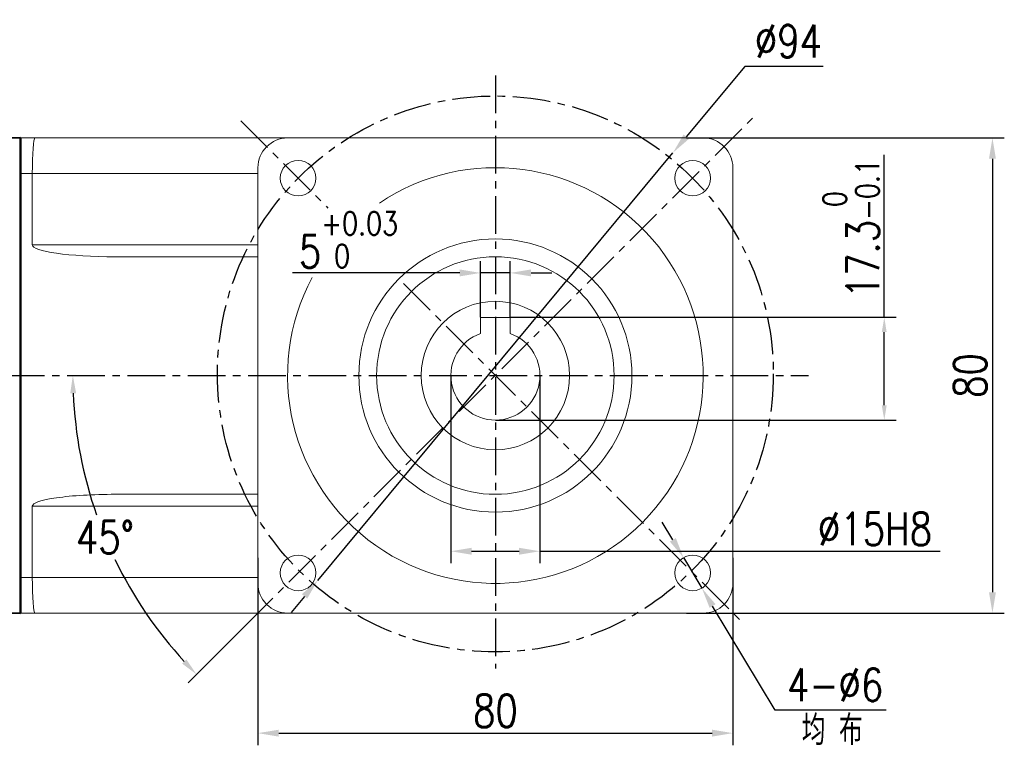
# Model space of a CAD drawing. Header units: inches. Extents: x -753 to 5070, y -3075 to 1581.
# Tile 41 of 178: x 1971 to 2137, y 187 to 310. Entities that reach past the tile are written whole.
import ezdxf

# ---------------------------------------------------------------- set-up
doc = ezdxf.new("R2010")
doc.units = ezdxf.units.IN
doc.header["$LTSCALE"] = 10
doc.header["$MEASUREMENT"] = 0
doc.linetypes.add('CENTER', pattern=[10.16, 6.35, -1.27, 1.27, -1.27])
for name, color, linetype in [('1轮廓实线层', 7, 'Continuous'), ('3中心线层', 1, 'CENTER'), ('6文字层', 3, 'Continuous'), ('7标注层', 4, 'Continuous')]:
    doc.layers.add(name, color=color, linetype=linetype)
doc.layers.add('图层2', color=4, linetype='Continuous', lineweight=40)
doc.styles.add('PC_TEXTSTYLE', font='isocp.shx', dxfattribs={"width": 0.8, "bigfont": 'HZFS.SHX'})
doc.styles.add('TH_GBDIM', font='romans.shx', dxfattribs={"width": 0.8, "bigfont": 'gbcbig.shx'})
doc.dimstyles.new('TH_GBDIM', dxfattribs={"dimtxt": 3.5, "dimasz": 2.5, "dimexe": 2, "dimexo": 0, "dimgap": 1, "dimtad": 1, "dimdec": 4, "dimdsep": 46, "dimtxsty": 'TH_GBDIM', "dimcen": 0.09, "dimclrd": 4, "dimclre": 4, "dimclrt": 3, "dimadec": 0, "dimazin": 0, "dimtfac": 1, "dimtdec": 4, "dimtmove": 0, "dimatfit": 3, "dimfxl": 1, "dimtzin": 0, "dimarcsym": 0})
doc.dimstyles.new('角度标注', dxfattribs={"dimtxt": 3.5, "dimasz": 3, "dimexe": 2, "dimexo": 0, "dimgap": 1, "dimtad": 1, "dimtih": 1, "dimtoh": 1, "dimdsep": 46, "dimtxsty": 'PC_TEXTSTYLE', "dimsah": 1, "dimcen": 0.09, "dimclrd": 4, "dimclrt": 3, "dimadec": 0, "dimazin": 0, "dimtfac": 0.7, "dimtmove": 0, "dimatfit": 0, "dimfxl": 1, "dimtzin": 0, "dimarcsym": 0})

# ---------------------------------------------------------------- blocks, each defined once
blk = doc.blocks.new('*D91')
at = {"layer": '7标注层', "color": 4, "lineweight": -2, "transparency": 16777216}
for p, q in [((2083.48, 289.73), (2137, 289.73)), ((2135, 286.23), (2135, 213.23)), ((2083.48, 209.73), (2137, 209.73))]:
    blk.add_line(p, q, dxfattribs=at)
at = {"layer": '7标注层', "color": 4, "transparency": 16777216}
for points in [[(2134.42, 286.23), (2135.58, 286.23), (2135, 289.73)], [(2134.42, 213.23), (2135.58, 213.23), (2135, 209.73)]]:
    blk.add_solid(points, dxfattribs=at)
at = {"layer": 'Defpoints', "color": 0, "transparency": 16777216}
for p in [(2083.48, 289.73), (2083.48, 209.73), (2135, 209.73)]:
    blk.add_point(p, dxfattribs=at)
at = {"layer": '7标注层', "color": 3, "transparency": 16777216, "insert": (2131.25, 249.73), "char_height": 5.5, "attachment_point": 5, "rotation": 90, "style": 'TH_GBDIM'}
blk.add_mtext('{80}{}{}', dxfattribs=at)
blk = doc.blocks.new('*D92')
at = {"layer": '7标注层', "color": 4, "lineweight": -2, "transparency": 16777216}
for p, q in [((2011.28, 219.02), (2011.28, 187.51)), ((2091.28, 219.02), (2091.28, 187.51)), ((2014.78, 189.51), (2087.78, 189.51))]:
    blk.add_line(p, q, dxfattribs=at)
at = {"layer": '7标注层', "color": 4, "transparency": 16777216}
for points in [[(2014.78, 190.09), (2014.78, 188.93), (2011.28, 189.51)], [(2087.78, 190.09), (2087.78, 188.93), (2091.28, 189.51)]]:
    blk.add_solid(points, dxfattribs=at)
at = {"layer": 'Defpoints', "color": 0, "transparency": 16777216}
for p in [(2011.28, 219.02), (2091.28, 219.02), (2091.28, 189.51)]:
    blk.add_point(p, dxfattribs=at)
at = {"layer": '7标注层', "color": 3, "transparency": 16777216, "insert": (2051.28, 193.26), "char_height": 5.5, "attachment_point": 5, "style": 'TH_GBDIM'}
blk.add_mtext('{80}{}{}', dxfattribs=at)
blk = doc.blocks.new('*D93')
at = {"layer": '7标注层', "color": 4, "lineweight": -2, "transparency": 16777216}
for p, q in [((2093.27, 301.79), (2083.43, 289.94)), ((2106.51, 301.79), (2093.27, 301.79)), ((2021.37, 215.24), (2081.19, 287.25)), ((2019.13, 212.54), (2016.9, 209.85))]:
    blk.add_line(p, q, dxfattribs=at)
at = {"layer": '7标注层', "color": 4, "transparency": 16777216}
for points in [[(2082.98, 290.31), (2083.88, 289.57), (2081.19, 287.25)], [(2018.69, 212.92), (2019.58, 212.17), (2021.37, 215.24)]]:
    blk.add_solid(points, dxfattribs=at)
at = {"layer": 'Defpoints', "color": 0, "transparency": 16777216}
for p in [(2081.19, 287.25), (2021.37, 215.24)]:
    blk.add_point(p, dxfattribs=at)
at = {"layer": '7标注层', "color": 3, "transparency": 16777216, "insert": (2100.64, 306.04), "char_height": 5.5, "attachment_point": 5, "style": 'TH_GBDIM'}
blk.add_mtext('{∅94}{}{}', dxfattribs=at)
blk = doc.blocks.new('*D94')
at = {"layer": '7标注层', "color": 4, "lineweight": -2, "transparency": 16777216}
for p, q in [((2048.78, 259.53), (2048.78, 269.01)), ((2053.78, 259.53), (2053.78, 269.01)), ((2045.28, 267.01), (2017.1, 267.01)), ((2053.78, 267.01), (2048.78, 267.01)), ((2057.28, 267.01), (2060.78, 267.01))]:
    blk.add_line(p, q, dxfattribs=at)
at = {"layer": '7标注层', "color": 4, "transparency": 16777216}
for points in [[(2045.28, 267.59), (2045.28, 266.42), (2048.78, 267.01)], [(2057.28, 267.59), (2057.28, 266.42), (2053.78, 267.01)]]:
    blk.add_solid(points, dxfattribs=at)
at = {"layer": 'Defpoints', "color": 0, "transparency": 16777216}
for p in [(2053.78, 267.01), (2048.78, 259.53), (2053.78, 259.53)]:
    blk.add_point(p, dxfattribs=at)
at = {"layer": '7标注层', "color": 3, "transparency": 16777216, "insert": (2026.54, 272.59), "char_height": 5.5, "attachment_point": 5, "style": 'TH_GBDIM'}
blk.add_mtext('{5}{}{\\H0.7143x;\\S+0.03^  0;}', dxfattribs=at)
blk = doc.blocks.new('*D95')
at = {"layer": '7标注层', "color": 4, "lineweight": -2, "transparency": 16777216}
for p, q in [((2116.78, 259.53), (2116.78, 286.87)), ((2053.78, 259.53), (2118.78, 259.53)), ((2116.78, 244.73), (2116.78, 257.03)), ((2051.28, 242.23), (2118.78, 242.23))]:
    blk.add_line(p, q, dxfattribs=at)
at = {"layer": '7标注层', "color": 4, "transparency": 16777216}
for points in [[(2116.36, 257.03), (2117.19, 257.03), (2116.78, 259.53)], [(2116.36, 244.73), (2117.19, 244.73), (2116.78, 242.23)]]:
    blk.add_solid(points, dxfattribs=at)
at = {"layer": 'Defpoints', "color": 0, "transparency": 16777216}
for p in [(2053.78, 259.53), (2051.28, 242.23), (2116.78, 242.23)]:
    blk.add_point(p, dxfattribs=at)
at = {"layer": '7标注层', "color": 3, "transparency": 16777216, "insert": (2111.19, 274.45), "char_height": 5.5, "attachment_point": 5, "rotation": 90, "style": 'TH_GBDIM'}
blk.add_mtext('17.3{\\H0.7143x;\\S 0^ -0.1;}', dxfattribs=at)
blk = doc.blocks.new('*D96')
at = {"layer": '7标注层', "color": 0, "lineweight": -2, "transparency": 16777216}
blk.add_line((2009.28, 207.73), (1999.54, 197.98), dxfattribs=at)
at = {"layer": '7标注层', "color": 4, "lineweight": -2, "transparency": 16777216}
for start, end in [(182.4152, 199.2685), (205.8089, 222.5848)]:
    blk.add_arc((2051.28, 249.73), 71.17, start, end, dxfattribs=at)
at = {"layer": '7标注层', "color": 4, "transparency": 16777216}
for points in [[(1979.67, 246.72), (1980.67, 246.74), (1980.11, 249.73)], [(1999.24, 201.91), (1998.52, 201.22), (2000.95, 199.4)]]:
    blk.add_solid(points, dxfattribs=at)
at = {"layer": 'Defpoints', "color": 0, "transparency": 16777216}
for p in [(2094.77, 293.21), (1878.25, 249.73), (2104.04, 249.73), (1982.53, 231.31), (2009.28, 207.73)]:
    blk.add_point(p, dxfattribs=at)
at = {"layer": '7标注层', "color": 3, "transparency": 16777216, "insert": (1985.53, 222.49), "char_height": 5.5, "attachment_point": 5, "style": 'TH_GBDIM'}
blk.add_mtext('45°', dxfattribs=at)
blk = doc.blocks.new('*D207')
at = {"layer": '7标注层', "color": 4, "lineweight": -2, "transparency": 16777216}
for p, q in [((2081.17, 222.06), (2079.36, 225.06)), ((2082.97, 219.06), (2086.06, 213.92)), ((2098.42, 193.37), (2087.86, 210.92)), ((2117.1, 193.37), (2098.42, 193.37))]:
    blk.add_line(p, q, dxfattribs=at)
at = {"layer": '7标注层', "color": 4, "transparency": 16777216}
for points in [[(2081.67, 222.36), (2080.67, 221.76), (2082.97, 219.06)], [(2088.36, 211.22), (2087.36, 210.62), (2086.06, 213.92)]]:
    blk.add_solid(points, dxfattribs=at)
at = {"layer": 'Defpoints', "color": 0, "transparency": 16777216}
for p in [(2082.97, 219.06), (2086.06, 213.92)]:
    blk.add_point(p, dxfattribs=at)
at = {"layer": '7标注层', "color": 3, "transparency": 16777216, "insert": (2108.51, 197.62), "char_height": 5.5, "attachment_point": 5, "style": 'TH_GBDIM'}
blk.add_mtext('{4-∅6}{}{}', dxfattribs=at)
blk = doc.blocks.new('*D208')
at = {"layer": '7标注层', "color": 4, "lineweight": -2, "transparency": 16777216}
for p, q in [((2043.78, 249.73), (2043.78, 218.14)), ((2058.78, 249.73), (2058.78, 218.14)), ((2047.28, 220.14), (2055.28, 220.14)), ((2058.78, 220.14), (2126.17, 220.14))]:
    blk.add_line(p, q, dxfattribs=at)
at = {"layer": '7标注层', "color": 4, "transparency": 16777216}
for points in [[(2047.28, 220.72), (2047.28, 219.56), (2043.78, 220.14)], [(2055.28, 220.72), (2055.28, 219.56), (2058.78, 220.14)]]:
    blk.add_solid(points, dxfattribs=at)
at = {"layer": 'Defpoints', "color": 0, "transparency": 16777216}
for p in [(2043.78, 249.73), (2058.78, 249.73), (2058.78, 220.14)]:
    blk.add_point(p, dxfattribs=at)
at = {"layer": '7标注层', "color": 3, "transparency": 16777216, "insert": (2115.22, 223.89), "char_height": 5.5, "attachment_point": 5, "style": 'TH_GBDIM'}
blk.add_mtext('\\A1;%%c15H8', dxfattribs=at)

msp = doc.modelspace()

# ---------------------------------------------------------------- linework, layer by layer
for p, q in [((1971.283, 289.403), (1971.283, 287.402)), ((1971.283, 287.402), (1971.283, 249.726)), ((1971.283, 215.403), (1971.283, 249.08)), ((1971.283, 216.851), (1971.283, 210.849))]:
    msp.add_line(p, q)
at = {"color": 7, "linetype": 'Continuous', "lineweight": 15}
for p, q in [((2048.782, 256.798), (2048.782, 259.527)), ((2048.782, 259.527), (2053.782, 259.527)), ((2053.782, 259.527), (2053.782, 257.851))]:
    msp.add_line(p, q, dxfattribs=at)
for radius in [23, 20, 12.5, 12.5]:
    msp.add_circle((2051.282, 249.727), radius, dxfattribs=at)
for radius, start, end in [(35, 151.84956, 123.93059), (7.5, 109.47122, 70.52878)]:
    msp.add_arc((2051.282, 249.727), radius, start, end, dxfattribs=at)
for points, knots in [([(2048.782, 259.366), (2048.782, 259.103), (2048.782, 258.753), (2048.782, 258.401), (2048.782, 258.313), (2048.782, 257.808), (2048.782, 257.303), (2048.782, 256.798)], [0, 0, 0, 0, 0.7491555, 1, 1, 1, 2.4345731, 2.4345731, 2.4345731, 2.4345731]), ([(2053.782, 256.798), (2053.782, 256.886), (2053.782, 257.238), (2053.782, 257.588), (2053.782, 257.851)], [0, 0, 0, 0, 0.25084452, 1, 1, 1, 1])]:
    msp.add_open_spline(points, degree=3, knots=knots, dxfattribs=at)
at = {"layer": '1轮廓实线层', "color": 7, "linetype": 'Continuous', "lineweight": 15}
for p, q in [((1971.283, 289.726), (1973.715, 289.726)), ((1971.283, 289.726), (1971.283, 283.726)), ((1973.715, 289.726), (2016.283, 289.726)), ((2086.282, 289.726), (2016.283, 289.726)), ((1973.283, 283.726), (1971.283, 283.726)), ((1971.283, 283.726), (1971.283, 215.726)), ((2011.283, 283.726), (1973.283, 283.726)), ((1973.283, 271.727), (1973.283, 283.726)), ((2011.283, 284.726), (2011.283, 214.727)), ((2091.282, 214.727), (2091.282, 284.726)), ((1973.283, 271.727), (2011.283, 271.727)), ((2011.283, 269.727), (1987.245, 269.727)), ((1987.245, 229.727), (2011.283, 229.727)), ((1973.283, 227.727), (1973.283, 215.727)), ((2011.283, 227.727), (1973.283, 227.727)), ((1971.283, 215.727), (1973.283, 215.727)), ((1971.283, 215.726), (1971.283, 209.726)), ((1973.283, 215.727), (2011.283, 215.727)), ((1973.715, 209.727), (1971.283, 209.727)), ((2016.283, 209.727), (1973.715, 209.727)), ((2016.283, 209.727), (2086.282, 209.727))]:
    msp.add_line(p, q, dxfattribs=at)
at = {"layer": '1轮廓实线层'}
for p, q in [((1971.283, 209.726), (1971.283, 289.726)), ((1971.283, 249.726), (1971.283, 282.996)), ((1971.283, 215.726), (1971.283, 209.726)), ((1971.283, 215.726), (1971.283, 209.726))]:
    msp.add_line(p, q, dxfattribs=at)
at = {"layer": '1轮廓实线层', "color": 7}
msp.add_line((1971.283, 209.726), (1971.283, 212.726), dxfattribs=at)
msp.add_line((1971.283, 209.726), (1971.283, 212.726), dxfattribs=at)
at = {"layer": '1轮廓实线层', "color": 7, "linetype": 'Continuous', "lineweight": 15}
for centre in [(2018.049, 282.96), (2084.516, 282.96), (2018.049, 216.493), (2084.516, 216.493)]:
    msp.add_circle(centre, 3, dxfattribs=at)
for centre, start, end in [((2016.283, 284.726), 90, 180), ((2086.282, 284.726), 0, 90), ((2016.283, 214.727), 180, 270), ((2086.282, 214.727), 270, 0)]:
    msp.add_arc(centre, 5, start, end, dxfattribs=at)
for centre, major_axis, ratio, start_param, end_param in [((1973.715, 283.726), (0, -6), 0.0719933, 3.1415927, 4.712389), ((1987.245, 271.727), (-13.962, 0), 0.1432442, 0, 1.5707963), ((1987.245, 227.727), (13.962, 0), 0.1432442, 1.5707963, 3.1415927), ((1973.715, 215.727), (0, -6), 0.0719933, 4.712389, 6.2831853)]:
    msp.add_ellipse(centre, major_axis=major_axis, ratio=ratio, start_param=start_param, end_param=end_param, dxfattribs=at)
at = {"layer": '3中心线层', "ltscale": 0.1}
for p, q in [((2051.282, 300.249), (2051.282, 200.405)), ((2008.419, 292.59), (2023.077, 277.932)), ((2009.282, 207.726), (2094.77, 293.214)), ((2035.794, 265.215), (2092.439, 208.57)), ((1928.342, 249.726), (2104.036, 249.727))]:
    msp.add_line(p, q, dxfattribs=at)
msp.add_circle((2051.282, 249.998), 46.808, dxfattribs=at)
at = {"layer": '图层2', "color": 0}
for p, q in [((1971.283, 289.726), (1963.283, 289.643)), ((1971.283, 289.726), (1971.283, 209.726)), ((1971.283, 289.726), (1971.283, 209.726)), ((1971.283, 289.726), (1971.283, 209.726)), ((1971.283, 209.726), (1971.283, 289.726)), ((1971.283, 220.752), (1971.283, 209.726)), ((1971.283, 220.752), (1971.283, 209.726)), ((1963.283, 209.81), (1971.283, 209.726))]:
    msp.add_line(p, q, dxfattribs=at)

# ---------------------------------------------------------------- texts
at = {"layer": '6文字层', "insert": (2102.876, 192.524), "char_height": 5, "width": 38.96783, "attachment_point": 1, "style": 'PC_TEXTSTYLE'}
msp.add_mtext('{\\C3;均 布}', dxfattribs=at)

# ---------------------------------------------------------------- dimensions: what is measured, and where the dimension line sits
at = {"layer": '7标注层'}
for p1, p2, text, picture, middle in [((2021.371, 215.237), (2081.193, 287.247), '{<>}{}{}', '*D93', (2100.639, 301.786)), ((2082.971, 219.064), (2086.062, 213.922), '{4-<>}{}{}', '*D207', (2108.508, 193.366))]:
    dim = msp.add_diameter_dim_2p(p1=p1, p2=p2, text=text, dimstyle='TH_GBDIM', override={"dimtxt": 5.5, "dimasz": 3.5, "dimgap": 1.5, "dimtoh": 1, "dimdec": 0}, dxfattribs=at)
    dim.commit()
    dim.dimension.update_dxf_attribs({"geometry": picture, "text_midpoint": middle, "dimtype": 163})
dim = msp.add_angular_dim_2l(base=(1982.533, 231.306), line1=((1878.252, 249.727), (2104.036, 249.727)), line2=((2009.282, 207.726), (2094.77, 293.214)), dimstyle='角度标注', override={"dimtxt": 5.5, "dimasz": 3, "dimgap": 1, "dimtad": 1, "dimjust": 0, "dimdec": 0, "dimlfac": 1, "dimtxsty": 'TH_GBDIM', "dimse1": 0, "dimse2": 0, "dimsd1": 0, "dimsd2": 0, "dimadec": 0}, dxfattribs=at)
dim.commit()
dim.dimension.update_dxf_attribs({"geometry": '*D96', "text_midpoint": (1985.526, 222.49)})
for base, p1, p2, text, override, picture, middle in [((2134.998, 209.727), (2083.476, 289.726), (2083.476, 209.727), '{<>}{}{}', {"dimtxt": 5.5, "dimasz": 3.5, "dimdec": 1, "dimadec": 1}, '*D91', (2134.998, 249.727)), ((2116.775, 242.227), (2053.782, 259.527), (2051.282, 242.227), '<>{\\H0.7143x;\\S 0^ -0.1;}', {"dimtxt": 5.5, "dimdec": 1, "dimadec": 1}, '*D95', (2116.775, 274.446))]:
    dim = msp.add_linear_dim(base=base, p1=p1, p2=p2, angle=90, text=text, dimstyle='TH_GBDIM', override=override, dxfattribs=at)
    dim.commit()
    dim.dimension.update_dxf_attribs({"geometry": picture, "text_midpoint": middle, "dimtype": 160})
for base, p1, p2, text, override, picture, middle in [((2053.782, 267.006), (2048.782, 259.527), (2053.782, 259.527), '{<>}{}{\\H0.7143x;\\S+0.03^  0;}', {"dimtxt": 5.5, "dimasz": 3.5, "dimdec": 1, "dimadec": 1}, '*D94', (2026.539, 267.006)), ((2058.782, 220.139), (2043.782, 249.727), (2058.782, 249.727), '\\A1;%%c<>H8', {"dimtxt": 5.5, "dimasz": 3.5, "dimgap": 1, "dimtad": 1, "dimjust": 0, "dimdec": 1, "dimlfac": 1, "dimse1": 0, "dimse2": 0, "dimsd1": 0, "dimsd2": 0, "dimadec": 1}, '*D208', (2115.215, 220.139))]:
    dim = msp.add_linear_dim(base=base, p1=p1, p2=p2, text=text, dimstyle='TH_GBDIM', override=override, dxfattribs=at)
    dim.commit()
    dim.dimension.update_dxf_attribs({"geometry": picture, "text_midpoint": middle, "dimtype": 160})
dim = msp.add_linear_dim(base=(2091.282, 189.509), p1=(2011.283, 219.016), p2=(2091.282, 219.016), text='{<>}{}{}', dimstyle='TH_GBDIM', override={"dimtxt": 5.5, "dimasz": 3.5, "dimdec": 1, "dimadec": 1}, dxfattribs=at)
dim.commit()
dim.dimension.update_dxf_attribs({"geometry": '*D92', "text_midpoint": (2051.282, 193.259)})

doc.saveas('drawing.dxf')
